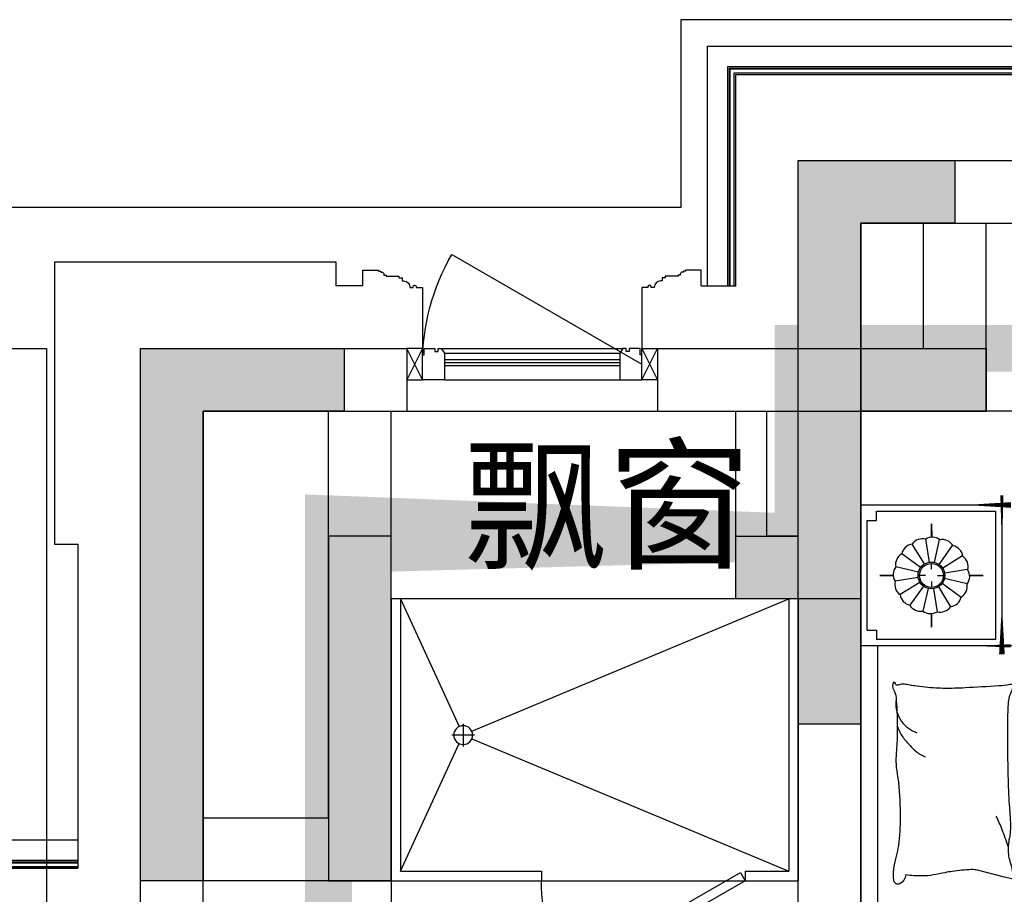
# Model space of a CAD drawing. Header units: millimetres. Extents: x 296296 to 297283, y 219875 to 220035.
# Tile 45 of 256: x 296655.19 to 296658.34, y 220020.97 to 220023.77. Entities that reach past the tile are written whole.
import ezdxf

# ---------------------------------------------------------------- set-up
doc = ezdxf.new("R2010")
doc.units = ezdxf.units.MM
doc.linetypes.add('185洋房-边套（报建版）-旧规$0$洋房户型$0$CONTINOUS', pattern=[0])
doc.linetypes.add('185洋房-边套（报建版）-旧规$0$洋房户型$0$XU-140-SF-N1$0$DASH', pattern=[0.35, 0.25, -0.1])
doc.layers.add('面积-计容-住宅-1', color=1, linetype='Continuous', lineweight=0)
doc.styles.get("Standard").update_dxf_attribs({"font": 'arial.ttf'})

# ---------------------------------------------------------------- blocks, each defined once
blk = doc.blocks.new('wy53eu64i765i57i78i')
for points in [[(952174.854933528, 192158.4376811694), (952174.854933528, 191558.4369128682), (951774.8551960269, 191558.4369128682), (951774.8551350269, 191758.4376811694), (951974.8548928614, 191758.4376811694), (951974.854811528, 192358.4376811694), (952574.855165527, 192358.4376835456), (952574.855165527, 192158.4376835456)], [(950474.8552037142, 190658.4377331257), (950674.8552037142, 190658.4377331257), (950674.8552037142, 191758.4377331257), (950474.8552037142, 191758.4377331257)]]:
    blk.add_hatch(color=253).paths.add_polyline_path(points)
at = {"color": 253}
for points in [[(952174.854933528, 192158.4376811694), (952174.854933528, 191558.4369128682), (951774.8551960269, 191558.4369128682), (951774.8551350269, 191758.4376811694), (951974.8548928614, 191758.4376811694), (951974.854811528, 192358.4376811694), (952574.855165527, 192358.4376835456), (952574.855165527, 192158.4376835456), (952174.854933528, 192158.4376811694)], [(950474.8552037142, 190658.4377331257), (950674.8552037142, 190658.4377331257), (950674.8552037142, 191758.4377331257), (950474.8552037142, 191758.4377331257)]]:
    blk.add_lwpolyline(points, close=True, dxfattribs=at)
blk = doc.blocks.new('sayea5yuteaytuytrauyt')
h = blk.add_hatch()
h.set_pattern_fill('钢筋混凝土', color=253, scale=100)
h.set_pattern_definition([(45, (0, 0), (-176.7766952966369, 176.7766952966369), []), (49.99999999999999, (0, 0), (717.2601826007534, -62.75213498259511), [75, -825]), (355, (0, 0), (-138.751333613, 752.1921337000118), [60, -660]), (100.4514, (59.77168, -5.22934), (578.5093817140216, 689.4395420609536), [63.74019000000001, -701.142112]), (46.1842, (0, 200), (1067.241048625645, -165.5190143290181), [112.5, -1237.5]), (96.63560000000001, (88.936745, 186.206693), (934.6627055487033, 974.1178709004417), [95.610288, -1051.713]), (351.1842, (0, 200), (934.6619451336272, 974.1186009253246), [90, -990]), (21, (100, 150), (596.9070521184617, -402.6188906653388), [75, -825]), (326.0000000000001, (100, 150), (243.3153319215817, 725.150045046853), [60, -660]), (71.4514, (149.742233, 116.448394), (840.22262858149, 322.5304967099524), [63.74019000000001, -701.142112]), (37.5, (0, 0), (12.15985531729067, 332.8938538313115), [0, -652, 0, -670, 0, -662.5]), (7.5, (0, 0), (263.0695374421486, 394.4117118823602), [0, -382, 0, -637, 0, -252.5]), (327.5, (-223, 0), (533.822436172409, -22.55487173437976), [0, -250, 0, -780, 0, -1035]), (317.5, (-323, 0), (583.1861693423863, 100.1049823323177), [0, -325, 0, -518, 0, -735])])
h.paths.add_polyline_path([(1007424.854593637, 89058.43775986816), (1007424.854593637, 87258.43856486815), (1007174.854593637, 87258.43856486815), (1007174.854593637, 89058.43775986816)])
h.paths.add_polyline_path([(1021574.855280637, 89058.43775986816), (1021574.855280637, 87258.43856486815), (1021324.855280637, 87258.43856486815), (1021324.855280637, 89058.43775986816)])
h.paths.add_polyline_path([(989374.8548266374, 89058.43775186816), (989374.8548266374, 87258.43815686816), (989124.8548266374, 87258.43815686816), (989124.8548266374, 89058.43775186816)])
h.paths.add_polyline_path([(1039624.855051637, 89058.43775186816), (1039624.855051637, 87258.43815686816), (1039374.855051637, 87258.43815686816), (1039374.855051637, 89058.43775186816)])
h.paths.add_polyline_path([(1014474.854936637, 87858.43815686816), (1014474.854936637, 84858.43816086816), (1014274.854936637, 84858.43816086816), (1014274.854936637, 87858.43815686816)])
h.paths.add_polyline_path([(1044574.854944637, 92958.43692786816), (1044574.854944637, 91158.43691286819), (1044374.854944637, 91158.43691286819), (1044374.854944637, 92758.43691286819), (1044074.854822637, 92758.43691286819), (1044074.854822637, 92958.43691286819)])
h.paths.add_polyline_path([(984374.8549336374, 92758.43691286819), (984374.8549336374, 91158.43691286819), (984174.8549336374, 91158.43691286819), (984174.8548116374, 92958.43691286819), (984674.8550556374, 92958.43691286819), (984674.8550556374, 92758.43691286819)])
h.paths.add_polyline_path([(1027974.850721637, 92758.43691286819), (1027974.850721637, 91258.40206186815), (1027774.850721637, 91258.40206186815), (1027774.850721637, 92958.43691286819), (1028324.850721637, 92958.43691286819), (1028324.850721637, 92758.43691286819)])
h.paths.add_polyline_path([(1000974.859155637, 92958.43691286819), (1000974.859155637, 91258.40206186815), (1000774.859155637, 91258.40206186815), (1000774.859155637, 92758.43691286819), (1000424.859155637, 92758.43691286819), (1000424.859155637, 92958.43691286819)])
h.paths.add_polyline_path([(1033174.859613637, 92958.43691286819), (1033174.859613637, 91258.40205786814), (1032974.859613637, 91258.40205786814), (1032974.859613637, 92758.43691286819), (1032624.859613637, 92758.43691286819), (1032624.859613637, 92958.43691286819)])
h.paths.add_polyline_path([(995774.8502636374, 92758.43691286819), (995774.8502636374, 91258.40205786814), (995574.8502636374, 91258.40205786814), (995574.8502636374, 92958.43691286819), (996124.8502636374, 92958.43691286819), (996124.8502636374, 92758.43691286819)])
h.paths.add_polyline_path([(1014874.854936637, 80258.43772586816), (1014874.854936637, 80058.43772586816), (1014274.854936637, 80058.43772586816), (1014274.854936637, 81858.43772586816), (1014474.854936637, 81858.43772586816), (1014474.854936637, 80258.43772586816)])
h.paths.add_polyline_path([(1046674.855165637, 92358.43775186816), (1046674.855165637, 90658.43777086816), (1046474.855165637, 90658.43777086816), (1046474.855165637, 92158.43775186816), (1046024.855051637, 92158.43775186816), (1046024.855051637, 92358.43775186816)])
h.paths.add_polyline_path([(982274.8547116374, 92158.43775186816), (982274.8547116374, 90658.43777086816), (982074.8547116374, 90658.43777086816), (982074.8547116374, 92358.43775186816), (982724.8548266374, 92358.43775186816), (982724.8548266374, 92158.43775186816)])
h.paths.add_polyline_path([(1042874.855566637, 80058.43772586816), (1042874.855604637, 79458.43791586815), (1042074.855596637, 79458.43791586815), (1042074.855596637, 79658.43791586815), (1042674.855566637, 79658.43791586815), (1042674.855528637, 80258.43772586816), (1043624.855539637, 80258.43772586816), (1043624.855539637, 80058.43772586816)])
h.paths.add_polyline_path([(1010674.855341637, 80058.43772586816), (1010674.855379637, 79458.43791586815), (1009874.855367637, 79458.43791586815), (1009874.855367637, 79658.43791586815), (1010474.855341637, 79658.43791586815), (1010474.855303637, 80258.43772586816), (1011424.855310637, 80258.43772586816), (1011424.855310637, 80058.43772586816)])
h.paths.add_polyline_path([(1018874.854505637, 79658.43791586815), (1018874.854505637, 79458.43791586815), (1018074.854498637, 79458.43791586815), (1018074.854536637, 80058.43772586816), (1017324.854563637, 80058.43772586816), (1017324.854563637, 80258.43772586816), (1018274.854536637, 80258.43773286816), (1018274.854536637, 79658.43791586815)])
h.paths.add_polyline_path([(986674.8542806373, 79658.43791586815), (986674.8542806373, 79458.43791586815), (985874.8542736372, 79458.43791586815), (985874.8543116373, 80058.43772586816), (985124.8543376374, 80058.43772586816), (985124.8543376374, 80258.43772586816), (986074.8543116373, 80258.43773286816), (986074.8543116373, 79658.43791586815)])
h.paths.add_polyline_path([(1016574.855280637, 92758.43691286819), (1016574.855280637, 91158.43691286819), (1016374.855280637, 91158.43691286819), (1016374.855280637, 92158.43775186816), (1016074.855051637, 92158.43775186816), (1016074.855051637, 92358.43775186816), (1016374.855280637, 92358.43775186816), (1016374.855280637, 92958.43691286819), (1016874.855280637, 92958.43691286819), (1016874.855280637, 92758.43691286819)])
h.paths.add_polyline_path([(1012374.854593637, 92158.43775186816), (1012374.854593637, 91158.43691286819), (1012174.854593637, 91158.43691286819), (1012174.854593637, 92758.43691286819), (1011874.854593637, 92758.43691286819), (1011874.854593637, 92958.43691286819), (1012374.854593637, 92958.43691286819), (1012374.854593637, 92358.43775186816), (1012674.854826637, 92358.43775186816), (1012674.854826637, 92158.43775186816)])
h.paths.add_polyline_path([(1031699.854631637, 87258.43614286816), (1031699.854631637, 86658.43778686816), (1029249.854215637, 86658.43778686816), (1029249.854215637, 87258.43614286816), (1029449.854215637, 87258.43614286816), (1029449.854215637, 86858.43778286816), (1031499.854631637, 86858.43778286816), (1031499.854631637, 87258.43614286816)])
h.paths.add_polyline_path([(999499.8556616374, 87258.43614286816), (999499.8556616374, 86658.43778686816), (997049.8552426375, 86658.43778686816), (997049.8552426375, 87258.43614286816), (997249.8552426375, 87258.43614286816), (997249.8552426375, 86858.43778286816), (999299.8556616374, 86858.43778286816), (999299.8556616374, 87258.43614286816)])
h.paths.add_polyline_path([(1029449.854215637, 89158.43772886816), (1029449.854215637, 88743.43829786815), (1029249.854215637, 88743.43829786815), (1029249.854215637, 89358.43772886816), (1031699.854631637, 89358.43772886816), (1031699.854631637, 88743.43913286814), (1031499.854631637, 88743.43913286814), (1031499.854631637, 89158.43772886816)])
h.paths.add_polyline_path([(999499.8556616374, 89358.43772886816), (999499.8556616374, 88743.43829786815), (999299.8556616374, 88743.43829786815), (999299.8556616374, 89158.43772886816), (997249.8552426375, 89158.43772886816), (997249.8552426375, 88743.43913286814), (997049.8552426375, 88743.43913286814), (997049.8552426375, 89358.43772886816)])
h.paths.add_polyline_path([(1026174.845110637, 92958.43691286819), (1026174.845110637, 90058.43717586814), (1025974.845110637, 90058.43717586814), (1025974.845110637, 92758.43691286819), (1025574.850809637, 92758.43691286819), (1025574.850809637, 92958.43691286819)])
h.paths.add_polyline_path([(1002774.864763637, 92758.43691286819), (1002774.864763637, 90058.43717586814), (1002574.864763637, 90058.43717586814), (1002574.864763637, 92958.43691286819), (1003174.859068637, 92958.43691286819), (1003174.859068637, 92758.43691286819)])
h.paths.add_polyline_path([(993974.8547306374, 92958.43691686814), (993974.8547306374, 90058.44779286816), (993774.8547306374, 90058.44779286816), (993774.8547306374, 92758.43691286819), (993374.8515306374, 92758.43691286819), (993374.8515306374, 92958.43691286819)])
h.paths.add_polyline_path([(1034974.855142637, 92758.43691286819), (1034974.855142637, 90058.44779286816), (1034774.855142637, 90058.44779286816), (1034774.855142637, 92958.43691686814), (1035374.858343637, 92958.43691286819), (1035374.858343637, 92758.43691286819)])
h.paths.add_polyline_path([(1046674.855165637, 83408.43776386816), (1046674.855165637, 80058.43772586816), (1046074.855165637, 80058.43772586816), (1046074.855165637, 80258.43772586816), (1046474.855165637, 80258.43772586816), (1046474.855165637, 83408.43776386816)])
h.paths.add_polyline_path([(982674.8547116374, 80258.43772586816), (982674.8547116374, 80058.43772586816), (982074.8547116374, 80058.43772586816), (982074.8547116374, 83408.43776386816), (982274.8547116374, 83408.43776386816), (982274.8547116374, 80258.43772586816)])
h.paths.add_polyline_path([(1001674.854280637, 89358.43772886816), (1001674.854280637, 86658.43778686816), (1001474.854280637, 86658.43778686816), (1001474.854280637, 89158.43772886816), (1000774.859155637, 89158.43772886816), (1000774.859155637, 89358.43772886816)])
h.paths.add_polyline_path([(1027274.855596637, 89158.43772886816), (1027274.855596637, 86658.43778686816), (1027074.855596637, 86658.43778686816), (1027074.855596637, 89358.43772886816), (1027974.850721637, 89358.43772886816), (1027974.850721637, 89158.43772886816)])
h.paths.add_polyline_path([(995074.8548266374, 89158.43772886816), (995074.8548266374, 86658.43778686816), (994874.8548266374, 86658.43778686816), (994874.8548266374, 89358.43772886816), (995774.8502636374, 89358.43772886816), (995774.8502636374, 89158.43772886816)])
h.paths.add_polyline_path([(1033874.855051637, 89358.43772886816), (1033874.855051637, 86658.43778686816), (1033674.855051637, 86658.43778686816), (1033674.855051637, 89158.43772886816), (1032974.859613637, 89158.43772886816), (1032974.859613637, 89358.43772886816)])
h.paths.add_polyline_path([(989374.8548266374, 92958.43691286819), (989374.8548266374, 92158.43691286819), (988974.8548266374, 92158.43691286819), (988974.8548266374, 92958.43691286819)])
h.paths.add_polyline_path([(1007574.854593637, 92958.43691286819), (1007574.854593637, 92158.43691286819), (1007174.854593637, 92158.43691286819), (1007174.854593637, 92958.43691286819)])
h.paths.add_polyline_path([(995074.8548266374, 79658.43738986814), (995074.8548266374, 79258.43738986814), (994374.8548266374, 79258.43738986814), (994374.8548266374, 79658.43738986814)])
h.paths.add_polyline_path([(1002174.854280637, 79658.43738986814), (1002174.854280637, 79258.43738986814), (1001474.854280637, 79258.43738986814), (1001474.854280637, 79658.43738986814)])
h.paths.add_polyline_path([(1027274.855596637, 79658.43738986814), (1027274.855596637, 79258.43738986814), (1026574.855596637, 79258.43738986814), (1026574.855596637, 79658.43738986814)])
h.paths.add_polyline_path([(1034374.855051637, 79658.43738986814), (1034374.855051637, 79258.43738986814), (1033674.855051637, 79258.43738986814), (1033674.855051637, 79658.43738986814)])
h.paths.add_polyline_path([(1039774.855051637, 92958.43691286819), (1039774.855051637, 92158.43691286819), (1039374.855051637, 92158.43691286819), (1039374.855051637, 92958.43691286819)])
h.paths.add_polyline_path([(1021574.855280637, 92958.43691286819), (1021574.855280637, 92158.43691286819), (1021174.855280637, 92158.43691286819), (1021174.855280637, 92958.43691286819)])
at = {"color": 253}
for points in [[(984374.8549336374, 92758.43691286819), (984374.8549336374, 91158.43691286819), (984174.8549336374, 91158.43691286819), (984174.8548116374, 92958.43691286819), (984674.8550556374, 92958.43691286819), (984674.8550556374, 92758.43691286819), (984374.8549336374, 92758.43691286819)], [(982274.8547116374, 92158.43775186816), (982274.8547116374, 90658.43777086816), (982074.8547116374, 90658.43777086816), (982074.8547116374, 92358.43775186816), (982724.8548266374, 92358.43775186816), (982724.8548266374, 92158.43775186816), (982274.8547116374, 92158.43775186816)]]:
    blk.add_lwpolyline(points, close=True, dxfattribs=at)
blk = doc.blocks.new('4uyh5uj6kj67j75rykjtuk7tsik76ykj')
at = {"color": 253}
blk.add_text('飘窗', height=337.5886524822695, dxfattribs=at).set_placement((808105.0000000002, 433690))
blk = doc.blocks.new('185洋房-边套（报建版）-旧规$0$洋房户型$0$11A$C643C1FD2')
at = {"color": 253}
for points in [[(28.00162752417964, 342.6770962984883, -0.2633679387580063), (0.0515171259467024, 361.4657623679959, -0.494818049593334), (9.22300753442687, 380.2089987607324, -0.049224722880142), (26.89366485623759, 381.9528907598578, -0.0368308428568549), (50.53589313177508, 380.2089987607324, -0.0318926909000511), (88.513958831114, 372.0737317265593, 0.0357819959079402), (122.4282498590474, 365.0841070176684, 0.0329412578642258), (212.0899194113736, 359.1705537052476, 0.0265644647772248), (323.3170857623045, 365.0841070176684, 0.0179054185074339), (360.8313586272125, 370.4487565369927, -0.0333974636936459), (381.0393698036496, 372.7026747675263, -0.0320396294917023), (418.1219118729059, 371.9701745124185, 0.018441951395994), (482.4437609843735, 368.9494421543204, 0.0108372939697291), (547.20722402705, 369.7023622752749, 0.0146238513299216), (595.1154809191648, 372.7026747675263, 0.1112493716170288), (617.6622878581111, 380.009099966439, -0.1537083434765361), (634.5505437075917, 383.9622313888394, -0.0764444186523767), (641.9869964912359, 382.2391803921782, -0.215512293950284), (643.9398537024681, 380.2089987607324, -0.5858582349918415), (641.2773915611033, 377.1638927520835, 0.3634893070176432), (636.428366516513, 374.5792910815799, 0.1917162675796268), (636.3710470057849, 363.0441536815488, -0.1296753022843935), (638.3061893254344, 346.4303289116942, -0.0173502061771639), (635.3064320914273, 329.6262630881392, 0.0193256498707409), (632.6727208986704, 314.5282753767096, 0.0188175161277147), (626.0583722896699, 246.1461785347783, 0.0218280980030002), (625.1612337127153, 186.9199199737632, 0.0062041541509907), (626.5468691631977, 153.0692459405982, 0.0019630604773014), (632.6727208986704, 46.17539165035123, 0.0283408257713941), (636.9498540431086, 10.04676229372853, -0.1170135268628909), (636.428366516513, 1.137023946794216, -0.3660599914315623), (634.9992988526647, 0.2057491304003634, -0.0397304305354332), (621.4055880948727, 3.013640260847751, -0.0483088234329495), (607.6671159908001, 8.49546699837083, 0.0629807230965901), (596.9933037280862, 12.39658056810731, 0.0405796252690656), (573.5959727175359, 15.7771522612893, 0.0143450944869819), (506.85604535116, 18.02642949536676, 0.0054844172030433), (381.4113608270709, 17.27782013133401, 0.0071527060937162), (285.2684470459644, 14.27319686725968, 0.0087615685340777), (242.7241944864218, 11.586396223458, -0.0081531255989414), (197.0090114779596, 8.643489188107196, -0.062510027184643), (139.879690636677, 13.04411358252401, 0.078669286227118), (94.29284231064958, 15.08410701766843, 0.0478250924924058), (71.93141105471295, 10.36764307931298, -0.0344939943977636), (41.1465831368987, 3.013640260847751, -0.0235713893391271), (15.81139786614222, -8.1299222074e-06, -0.5102284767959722), (14.85667191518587, 1.137023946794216), (22.36815910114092, 31.16260241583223), (43.02460189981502, 113.7327313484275, 0.0730409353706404), (44.97563112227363, 133.3135636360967, 0.0233051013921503), (39.26876032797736, 194.4262439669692, 0.0182988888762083), (35.19884174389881, 217.2706755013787, -0.0109698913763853), (27.85368260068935, 255.2657693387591, -0.0422811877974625), (24.94686314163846, 289.579173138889, -0.0272005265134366), (27.85368260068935, 342.9727865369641)], [(501.8616993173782, 368.8804882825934, 0.0278421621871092), (478.0799251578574, 358.2673156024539, 0.0486850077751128), (465.5431597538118, 350.1835615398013, 0.0236664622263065), (437.6198862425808, 325.8245057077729, 0.0312234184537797), (418.5966097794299, 305.1453350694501, 0.0468009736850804), (413.4886008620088, 297.4792006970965, 0.023190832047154), (405.4516541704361, 280.7496055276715)], [(583.8483481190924, 374.5792910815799, 0.0881531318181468), (549.3185234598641, 371.0355364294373, 0.0881531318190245), (518.1231781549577, 355.8132692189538, 0.0775471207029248), (496.4769416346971, 334.2011149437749, 0.077547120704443), (482.4437609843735, 307.0218101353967)], [(118.3913605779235, 15.79728258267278, 0.0097294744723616), (145.6801728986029, 24.82911724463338, 0.009729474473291), (172.5969230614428, 34.91583502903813, 0.0079705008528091), (194.3418602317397, 43.95450188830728, 0.0079705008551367), (215.7876314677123, 53.68171564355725)]]:
    blk.add_lwpolyline(points, format="xyb", dxfattribs=at)
blk = doc.blocks.new('185洋房-边套（报建版）-旧规$0$洋房户型$0$11A$C5A527934')
at = {"color": 253}
for p, q in [((122.7863028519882, 492.3297854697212), (194.0422210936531, 398.7701386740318)), ((469.082148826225, 493.1734273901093), (467.2889541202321, 399.6312042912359)), ((194.0422210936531, 398.7701386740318), (261.6452530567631, 281.4336128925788)), ((347.0384173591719, 320.5457457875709), (364.8287260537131, 400.5479455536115)), ((467.2889541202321, 399.6312042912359), (490.5114477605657, 289.7861020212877)), ((592.6898554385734, 326.9167924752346), (677.8384109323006, 360.9532905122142)), ((677.8384109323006, 360.9532905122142), (699.5126560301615, 357.8590980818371)), ((329.248285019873, 268.9888375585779), (347.0384173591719, 320.5457457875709)), ((530.7634408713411, 243.3727071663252), (592.6898554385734, 326.9167924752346)), ((490.5114477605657, 289.7861020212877), (530.7634408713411, 243.3727071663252)), ((162.0198065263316, 260.0996760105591), (69.51041293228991, 247.6549006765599)), ((277.656460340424, 231.6545115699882), (162.0198065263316, 260.0996760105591)), ((261.6452530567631, 281.4336128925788), (277.656460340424, 231.6545115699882)), ((277.656460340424, 231.6545115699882), (329.248285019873, 268.9888375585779)), ((530.7634408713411, 243.3727071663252), (591.1416068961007, 268.1265008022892)), ((591.1416068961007, 268.1265008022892), (653.0678451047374, 265.0323083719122)), ((653.0678451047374, 265.0323083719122), (741.3128976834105, 249.5610920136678)), ((69.51041293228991, 247.6549006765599), (37.09750266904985, 229.6184736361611)), ((277.656460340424, 231.6545115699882), (233.1808649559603, 174.7640555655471)), ((277.656460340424, 231.6545115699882), (288.2512753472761, 146.9533973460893)), ((363.562474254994, 226.3543945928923), (318.6659118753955, 193.8651198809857)), ((530.7634408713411, 243.3727071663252), (363.562474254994, 226.3543945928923)), ((530.7634408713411, 243.3727071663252), (502.8965543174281, 169.1111991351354)), ((741.3128976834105, 249.5610920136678), (744.2826452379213, 243.7632998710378)), ((318.6659118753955, 193.8651198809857), (307.8287011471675, 186.1295117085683)), ((233.1808649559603, 174.7640555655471), (174.4729873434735, 132.0963089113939)), ((502.8965543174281, 169.1111991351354), (521.4744786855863, 94.8498182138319)), ((174.4729873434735, 132.0963089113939), (90.85874809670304, 132.0963089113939)), ((289.9070901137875, 133.7158508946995), (300.5571840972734, 48.57280439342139)), ((521.4744786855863, 94.8498182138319), (569.7114051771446, 38.53747242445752))]:
    blk.add_line(p, q, dxfattribs=at)
blk.add_lwpolyline([(405.0356356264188, 391.5003112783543, -0.0256263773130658), (394.5934741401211, 394.0405346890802, -0.0108003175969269), (278.209239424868, 431.5106167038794, -0.0045599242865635), (199.4338971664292, 459.5707737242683, -0.0112502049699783), (167.8769151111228, 471.9491266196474, -0.0693939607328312), (150.9364112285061, 481.9861399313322, 0.0797562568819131), (135.9971100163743, 490.4264496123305, 0.1063994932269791), (122.7863028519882, 492.3297854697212, 0.3286420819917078), (119.1773717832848, 489.2655320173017, 0.2995467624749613), (121.3153486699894, 483.4137400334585, -0.1899166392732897), (126.2542959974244, 475.4833428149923, -0.0335175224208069), (127.3176843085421, 466.2475801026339, -0.0756271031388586), (126.8906863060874, 462.1304654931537, -0.0534886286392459), (124.2209201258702, 455.063051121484, -0.0178378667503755), (113.3135905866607, 435.2732662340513, -0.0383935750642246), (97.84424402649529, 413.4275901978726, 0.0595290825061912), (88.45066338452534, 398.9000875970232, 0.0359425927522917), (78.95537845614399, 375.3470172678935, 0.011245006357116), (55.85925023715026, 297.6302435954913, 0.0062027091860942), (46.61283075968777, 262.009805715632, -0.010783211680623), (41.10622010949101, 241.5682398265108, -0.0194848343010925), (37.09750266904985, 229.6184736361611, -0.0050616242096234), (19.43351800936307, 184.4461909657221, -0.1013919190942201), (4.367418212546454, 161.6979340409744, 0.2237680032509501), (2.24386440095e-05, 149.6127858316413, 0.2555795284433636), (2.805489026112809, 145.4583129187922, 0.0815627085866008), (16.92475666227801, 140.8788286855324, 0.0718052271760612), (32.32184490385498, 140.7632261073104, -0.0699853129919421), (48.11559286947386, 140.7018463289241, -0.0354599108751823), (101.6783004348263, 129.0320565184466, -0.0294323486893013), (163.8247328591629, 106.7504570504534, -0.0015539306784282), (193.8273851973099, 93.84524431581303, 0.0015200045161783), (224.4987916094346, 80.64991030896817, 0.004735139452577), (256.237719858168, 67.46336765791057, -0.0038204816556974), (295.604757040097, 51.19196171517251, -0.2960011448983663), (315.3198151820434, 22.10359100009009, 0.6497743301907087), (334.6137799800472, 13.98520612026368, 0.0231899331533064), (338.6621444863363, 18.15789371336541, -0.0288000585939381), (341.960333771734, 21.48196777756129, -0.0057266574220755), (347.8876233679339, 26.68343014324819, 0.0043580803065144), (355.6948428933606, 33.49688085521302, 0.0275279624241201), (370.9950301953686, 48.67188713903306, 0.0462141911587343), (378.6929041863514, 58.96571177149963, 0.194121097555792), (381.2113511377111, 73.97301234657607, -0.1337189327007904), (382.2652226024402, 95.61669339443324, -0.0057790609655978), (388.9653815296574, 115.431317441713, -0.0088817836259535)], format="xyb", dxfattribs=at)
blk.add_lwpolyline([(770.2698468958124, 299.0561550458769, 0.1013919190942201), (787.0352203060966, 320.5827156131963, -0.2237680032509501), (792.3160632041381, 332.2975630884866, -0.2555795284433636), (789.8372789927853, 336.6548462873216, -0.0815627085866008), (776.1105519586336, 342.3030636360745, -0.0718052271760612), (760.7676185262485, 343.5984725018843, 0.0699853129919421), (745.0250362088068, 344.8702209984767, 0.0354599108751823), (692.5143547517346, 360.6111221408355, 0.0294323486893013), (632.2585668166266, 387.5905357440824, 0.0015539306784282), (603.3333250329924, 402.757409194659, -0.0015200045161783), (573.7635334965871, 418.2648087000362, -0.004735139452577), (543.1286866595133, 433.8452654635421, 0.0038204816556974), (505.1246174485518, 453.0861851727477, 0.2960011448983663), (487.6971029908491, 483.6000929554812, 0.265444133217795), (469.082148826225, 493.1734273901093, -0.0231899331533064), (464.7258680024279, 489.3233112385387, 0.0288000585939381), (461.1825995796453, 486.2618132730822, 0.0057266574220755), (454.8740680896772, 481.5299634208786, -0.0043580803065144), (446.5675822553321, 475.3349589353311, -0.0275279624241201), (430.149279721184, 461.3773126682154, -0.0462141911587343), (421.6850562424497, 451.7037915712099, -0.194121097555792), (418.0237477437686, 436.9336708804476, 0.1337189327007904), (415.3140452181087, 415.4344363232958, 0.0115049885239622), (398.5551213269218, 377.3189803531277, 0.0088817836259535), (374.8533441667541, 328.8747350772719, 0.0124257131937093), (341.4359616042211, 267.358714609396, -0.0336123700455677), (330.0450882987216, 244.0923795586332), (309.3242681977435, 193.4073047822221), (293.3396342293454, 154.3073867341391, 0.2243410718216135), (280.2644931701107, 142.336453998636, -0.7227715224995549), (280.1118582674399, 134.362428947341, -0.1035130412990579), (283.475598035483, 133.9159818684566, 0.0534647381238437), (289.9907356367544, 133.7042395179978, 0.0301092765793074), (310.7412826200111, 129.5083340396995, -0.0314364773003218), (330.6279829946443, 125.5419687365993, -0.0532399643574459), (344.2355694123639, 125.1658530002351, 0.0551795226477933), (357.3661006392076, 124.7520930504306, 0.0562710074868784), (380.1486569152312, 118.8334074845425, 0.0108003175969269), (493.3185365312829, 72.55300682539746, 0.0045599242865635), (569.7114051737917, 38.53747242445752, 0.0112502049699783), (600.2267866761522, 23.7767736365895, 0.0693939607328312), (616.3481453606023, 12.47084147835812, -0.0797562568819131), (630.5965715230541, 2.91030277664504, -0.1063994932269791), (643.622630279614, -7.6228861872e-06, -0.3286420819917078), (647.45581179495, 2.778616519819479, -0.2995467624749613), (645.7726487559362, 8.777064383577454, 0.1899166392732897), (641.4560746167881, 17.06268979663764, 0.0335175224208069), (641.103711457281, 26.35278924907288, 0.0756271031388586), (641.8450193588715, 30.42506412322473, 0.0534886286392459), (645.0486305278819, 37.26705745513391, 0.0178378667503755), (657.4407085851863, 56.16260785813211, 0.0383935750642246), (674.5389620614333, 76.75833489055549, -0.0595290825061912), (685.0184041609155, 90.52310813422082, -0.0359425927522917), (696.2910374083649, 113.2791029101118, -0.011245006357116), (725.2760093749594, 188.9969967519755, -0.0062027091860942), (737.2254412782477, 223.8039349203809, 0.010783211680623), (744.2826452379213, 243.7632998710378, 0.0194848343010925), (749.1954882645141, 255.370655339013, 0.0050616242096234)], format="xyb", close=True, dxfattribs=at)
blk = doc.blocks.new('185洋房-边套（报建版）-旧规$0$洋房户型$0$11cdx床头灯2.0')
at = {"color": 253}
for p, q in [((0, 121.9930754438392), (0, 164.8358911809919)), ((-22.36753262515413, 36.55522483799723), (-61.20316116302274, 100.0242339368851)), ((-6.675826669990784, 42.33230819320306), (-18.26673075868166, 115.8317782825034)), ((10.03221337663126, 41.66468136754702), (27.45064381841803, 114.0049844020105)), ((25.21293987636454, 34.65398449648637), (68.98890671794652, 94.82196510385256)), ((-34.65398450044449, 25.21293987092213), (-94.82196508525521, 68.98890669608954)), ((0, 19.46074865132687), (0, 38.24746614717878)), ((36.55522483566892, 22.36753262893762), (100.0242339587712, 61.20316118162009)), ((-121.9930754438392, 0), (-164.8358911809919, 0)), ((-41.66468137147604, 10.0322133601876), (-114.0049843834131, 27.45064379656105)), ((-19.46074865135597, 0), (-38.24746614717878, 0)), ((19.46074865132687, 0), (38.24746614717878, 0)), ((42.33230819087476, 6.675826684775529), (115.8317783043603, 18.26673077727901)), ((121.9930754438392, 0), (164.8358911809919, 0)), ((-42.33230818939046, -6.675826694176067), (-115.831778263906, -18.26673078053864)), ((-36.55522482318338, -22.36753264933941), (-100.0242339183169, -61.20316118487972)), ((0, -19.46074865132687), (0, -38.24746614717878)), ((34.65398451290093, -25.21293985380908), (96.00410843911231, -67.33413310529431)), ((41.66468137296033, -10.03221335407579), (114.3802456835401, -25.8424789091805)), ((-25.21293984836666, -34.65398451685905), (-68.9889066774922, -94.82196510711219)), ((-27.26200928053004, -114.0502396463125), (-9.963274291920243, -41.68122052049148)), ((18.72336690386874, -113.8760766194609), (6.952890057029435, -42.28768495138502)), ((62.58618011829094, -99.16473352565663), (22.87297582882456, -36.24110863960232)), ((0, -121.9930754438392), (0, -164.8358911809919))]:
    blk.add_line(p, q, dxfattribs=at)
for points in [[(0, 164.8358911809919), (0, 121.9930754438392)], [(-164.8358911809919, 0), (-121.9930754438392, 0)], [(164.8358911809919, 0), (122.0982539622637, -1.711093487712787)], [(0, -164.8358911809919), (0, -121.9930754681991)]]:
    blk.add_lwpolyline(points, dxfattribs=at)
for radius in [42.85546614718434, 38.24746614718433]:
    blk.add_circle((0, 0), radius, dxfattribs=at)
for centre, start, end in [((-55.65763585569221, 60.34635381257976), 97.98094052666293, 167.5444984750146), ((-28.32740078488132, 77.05201628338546), 75.48094052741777, 145.0444984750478), ((3.315424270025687, 82.02720775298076), 52.98094052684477, 122.5444984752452), ((34.45350603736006, 74.51450042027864), 30.48094052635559, 100.0444984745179), ((60.34635383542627, 55.6576358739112), 7.980940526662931, 77.54449847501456), ((-74.51450040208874, 34.45350601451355), 120.4809405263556, 190.0444984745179), ((77.05201630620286, 28.32740080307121), 345.4809405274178, 55.04449847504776), ((-82.02720773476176, 3.315424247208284), 142.9809405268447, 212.5444984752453), ((82.02720777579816, -3.315424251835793), 322.9809405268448, 32.54449847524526), ((-77.05201626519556, -28.32740080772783), 165.4809405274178, 235.0444984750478), ((74.51450044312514, -34.45350601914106), 300.4809405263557, 10.04449847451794), ((-60.34635379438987, -55.65763587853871), 187.9809405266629, 257.5444984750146), ((55.65763589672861, -60.34635381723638), 277.9809405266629, 347.5444984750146), ((-34.45350599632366, -74.51450042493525), 210.4809405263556, 280.044498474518), ((-3.31542422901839, -82.02720775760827), 232.9809405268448, 302.5444984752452), ((28.32740082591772, -77.05201628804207), 255.4809405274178, 325.0444984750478)]:
    blk.add_arc(centre, 40.1031497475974, start, end, dxfattribs=at)
blk = doc.blocks.new('*U1093')
at = {"color": 253}
for p, q in [((-900, 0), (-1350, 0)), ((-1350, 0), (-1350, -450)), ((-1350, 0), (1350, 0)), ((900, 0), (-900, 0)), ((-900, 0), (-900, -2100)), ((-900, -450), (-900, 0)), ((900, -2100), (900, 0)), ((900, -450), (900, 0)), ((900, 0), (1350, 0)), ((1350, 0), (1350, -450)), ((-1330, -50), (-1330, -430)), ((-920, -430), (-920, -50)), ((900, -52.37141133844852), (-900, -52.37141133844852)), ((920, -430), (920, -50)), ((1330, -50), (1330, -430)), ((-1330, -430), (-920, -430)), ((1330, -430), (920, -430)), ((-1350, -450), (-900, -450)), ((1350, -450), (900, -450)), ((-900, -2100), (900, -2100))]:
    blk.add_line(p, q, dxfattribs=at)
at = {"color": 253, "linetype": '185洋房-边套（报建版）-旧规$0$洋房户型$0$CONTINOUS', "ltscale": 2.5}
blk.add_line((900, -494.0539780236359), (-129.6384496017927, -493.6936342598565), dxfattribs=at)
at = {"color": 253}
for points in [[(-1300, -20), (-1300, -50), (-1330, -50)], [(-950, -20), (-1300, -20)], [(-950, -20), (-950, -50), (-920, -50)], [(950, -20), (950, -50), (920, -50)], [(950, -20), (1300, -20)], [(1300, -20), (1300, -50), (1330, -50)]]:
    blk.add_lwpolyline(points, dxfattribs=at)
for points in [[(-1350, -332.5829230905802, 0, 18, 0), (-1350, -478.5486145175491, 10, 10, 0)], [(-900, -349.7433749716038, 0, 10, 0), (-900, -477.732901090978, 10, 10, 0)], [(900, -349.7433749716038, 0, 10, 0), (900, -477.732901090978, 10, 10, 0)], [(1350, -332.5829230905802, 0, 18, 0), (1350, -478.5486145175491, 10, 10, 0)], [(-1380.642982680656, -450, 10, 0, 0), (-1202.928873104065, -450, 10, 10, 0)], [(-873.3039343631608, -450, 18, 0, 0), (-1032.485541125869, -450, 10, 10, 0)], [(873.3039343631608, -450, 18, 0, 0), (1032.485541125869, -450, 10, 10, 0)], [(1380.642982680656, -450, 10, 0, 0), (1202.928873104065, -450, 10, 10, 0)], [(668.4798599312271, -1858.974266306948, 10, 0, 0.3742418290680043), (834.35406832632, -1895.367973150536, 10, 10, -2.215859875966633)], [(686.134763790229, -1863.698682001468, 10, 0, -0.1770186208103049), (693.2691898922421, -1995.667389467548, 10, 10, 2.215859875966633)], [(900, -1958.516598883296, 0, 10, 0), (900, -2130, 10, 10, 0)], [(-900, -2005.373558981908, 0, 10, 0), (-900, -2130, 10, 10, 0)], [(-658.2516379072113, -2100, 0, 10, 0), (-930, -2100, 10, 10, 0)], [(775.3735589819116, -2100, 0, 10, 0), (930, -2100, 10, 10, 0)]]:
    blk.add_lwpolyline(points, format="xyseb", dxfattribs=at)
at = {"color": 253, "linetype": '185洋房-边套（报建版）-旧规$0$洋房户型$0$CONTINOUS', "ltscale": 2.5}
for centre, radius, start, end in [((-128.8583196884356, -1775.735626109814), 1282.042229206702, 90.03486480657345, 126.977026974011), ((-10.6178487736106, -1124.520932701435), 641.9571511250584, 100.6846126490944, 154.0789214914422), ((515.9483600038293, -1720.672995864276), 391.6461517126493, 284.3565564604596, 348.6982700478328), ((773.9434106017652, -1781.829325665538), 129.6719098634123, 228.5450077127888, 346.4386693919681), ((519.1637179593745, -1944.946974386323), 181.3429785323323, 301.1833281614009, 22.206194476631)]:
    blk.add_arc(centre, radius, start, end, dxfattribs=at)
at = {"color": 253, "linetype": '185洋房-边套（报建版）-旧规$0$洋房户型$0$XU-140-SF-N1$0$DASH', "ltscale": 2.5}
blk.add_arc((-757.918790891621, -855.2302890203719), 175.8930122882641, 5.188406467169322, 143.8786841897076, dxfattribs=at)
at = {"color": 253, "xscale": -1}
for name, p in [('185洋房-边套（报建版）-旧规$0$洋房户型$0$11cdx床头灯2.0', (-1125, -225)), ('185洋房-边套（报建版）-旧规$0$洋房户型$0$11A$C643C1FD2', (-140.3062636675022, -485.6770544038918))]:
    blk.add_blockref(name, p, dxfattribs=at)
at = {"color": 253}
for name, p in [('185洋房-边套（报建版）-旧规$0$洋房户型$0$11cdx床头灯2.0', (1125, -225)), ('185洋房-边套（报建版）-旧规$0$洋房户型$0$11A$C643C1FD2', (140.3062636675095, -485.6770544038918)), ('185洋房-边套（报建版）-旧规$0$洋房户型$0$11A$C5A527934', (-835.6395401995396, -1956.163217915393))]:
    blk.add_blockref(name, p, dxfattribs=at)
blk = doc.blocks.new('*U1128')
at = {"color": 253}
for p, q in [((899.9999999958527, 0), (899.9999999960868, -1300.000000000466)), ((-4.1472958e-09, -30), (407.7429079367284, -217.4680036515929)), ((-4.1472958e-09, -30), (869.9999999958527, -30)), ((869.9999999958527, -30), (462.2570920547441, -217.4680036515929)), ((869.9999999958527, -30), (869.999999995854, -480)), ((434.9999999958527, -266.466442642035), (434.9999999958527, -193.5335573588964)), ((398.5335573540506, -230.0000000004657), (471.466442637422, -230.0000000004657)), ((422.7242716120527, -257.3734632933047), (-3.9132525e-09, -1270.000000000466)), ((447.2757283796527, -257.3734632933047), (869.9999999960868, -1270.000000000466)), ((869.999999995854, -480), (899.999999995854, -480)), ((869.999999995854, -1130), (899.999999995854, -1130)), ((869.9999999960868, -1130), (869.9999999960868, -1270.000000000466)), ((-4.1460832e-09, -1270.000000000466), (869.999999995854, -1270.000000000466)), ((-4.1460832e-09, -1300.000000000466), (899.999999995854, -1300.000000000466))]:
    blk.add_line(p, q, dxfattribs=at)
for points in [[(899.9999999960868, -1300.000000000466), (-4.1460832e-09, -1300.000000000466), (-4.1472958e-09, 0), (899.9999999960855, 0)], [(1199.01923788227, -552.0834875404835), (874.0192378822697, -1115), (899.999999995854, -1130), (1224.999999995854, -567.0834875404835)]]:
    blk.add_lwpolyline(points, close=True, dxfattribs=at)
blk.add_circle((434.9999999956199, -230.0000000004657), 30, dxfattribs=at)
blk.add_arc((899.9999999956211, -1130.000000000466), 649.9999999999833, 60.00000000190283, 90, dxfattribs=at)
blk = doc.blocks.new('185洋房-边套（报建版）-旧规')
at = {"color": 253, "linetype": 'Continuous'}
for p, q in [((2399.999993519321, 12800.00000593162), (2399.999993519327, 13200.00000567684)), ((2399.999993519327, 13200.00000567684), (2599.999993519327, 13200.00000567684)), ((2599.999993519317, 12600.00000593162), (2599.999993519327, 13200.00000567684)), ((2199.999993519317, 12800.00000593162), (2399.999993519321, 12800.00000593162)), ((2199.999993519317, 12800.00000593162), (2199.999993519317, 12600.00000593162)), ((500.0000000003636, 11299.99999973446), (500.0000000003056, 12600.00000027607)), ((500.0000000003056, 12600.00000027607), (700.0000000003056, 12600.00000027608)), ((700.0000000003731, 11099.99999973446), (700.0000000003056, 12600.00000027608)), ((1799.999999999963, 11999.99999973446), (1800.000000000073, 12600.00000001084)), ((1800.000000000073, 12600.00000001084), (1900.000000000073, 12600.00000001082)), ((1900.000000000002, 12199.99999973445), (1900.000000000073, 12600.00000001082)), ((2000.000000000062, 12199.99999973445), (2000.000000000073, 12600.00000026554)), ((2000.000000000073, 12600.00000026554), (2200.000000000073, 12600.00000026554)), ((2199.999993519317, 12600.00000593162), (2599.999993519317, 12600.00000593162)), ((2200.000000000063, 12100.00000026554), (2200.000000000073, 12600.00000026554)), ((2000.000000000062, 12199.99999973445), (1900.000000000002, 12199.99999973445)), ((2200, 8700.000000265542), (2200.000000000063, 12099.99999973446)), ((2000.000000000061, 11999.99999973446), (1799.999999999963, 11999.99999973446)), ((2000, 8700.000000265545), (2000.000000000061, 11999.99999973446)), ((500.0000000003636, 11299.99999973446), (100, 11299.99999973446)), ((100, 11099.99999973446), (100, 11299.99999973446)), ((700.0000000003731, 11099.99999973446), (100, 11099.99999973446))]:
    blk.add_line(p, q, dxfattribs=at)
at = {"color": 253}
for points in [[(4799.999993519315, 12600.00000593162), (2599.999993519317, 12600.00000593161)], [(1799.999999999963, 11999.99996795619), (700, 12000.00000000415)], [(699.9999737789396, 11099.99999973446), (700.0000000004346, 8800.000000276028)]]:
    blk.add_lwpolyline(points, dxfattribs=at)
at = {"color": 253, "rotation": 90}
blk.add_blockref('*U1093', (2199.999999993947, 10950.00000026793), dxfattribs=at)
at = {"color": 253, "extrusion": (0, 0, -1), "zscale": -1, "rotation": 270.0000016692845}
blk.add_blockref('*U1128', (-700, 12000), dxfattribs=at)
blk = doc.blocks.new('*U1517')
at = {"color": 253}
blk.add_lwpolyline([(0, 10), (0, -40), (50.00000000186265, -40), (50.00000000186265, -37), (57.00000000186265, -37), (57.00000000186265, -34.0000000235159), (60.00000000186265, -34.0000000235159, 0.4142135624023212), (67.00000000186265, -27.0000000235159), (67.00000000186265, -24.0000000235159), (74.00000000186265, -24.0000000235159), (74.00000000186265, -21.0000000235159), (115.0000009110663, -21.00000039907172), (115.0000008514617, -16.00000011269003), (125.000000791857, -15.99999999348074), (125.0000006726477, -6.000000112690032), (130.0000015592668, -6.000000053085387, 0.4039906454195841), (150.0000010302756, 14.99999982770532), (160.0000006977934, 14.99999974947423), (160.0000006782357, 12.49999989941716, 0.9999999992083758), (170.0000008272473, 12.49999985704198), (170.0000008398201, 14.99999980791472), (190.0000014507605, 14.99999980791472), (190.0000014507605, 209.9999998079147)], format="xyb", dxfattribs=at)
blk = doc.blocks.new('*U1527')
at = {"color": 253}
for points in [[(7970.00000050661, 814.9999839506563), (7970.00000050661, 899.9999839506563), (7900.00000050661, 899.9999839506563), (7900.00000050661, 819.9999839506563), (7905.00000050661, 819.9999839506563), (7905.00000050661, 799.9999839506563), (7940.00000050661, 799.9999839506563), (7940.00000050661, 809.9999839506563), (7950.00000050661, 809.9999839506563), (7950.00000050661, 799.9999839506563), (7960.00000050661, 799.9999839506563)], [(8530.00000050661, 814.9999839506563), (8530.00000050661, 899.9999839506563), (8600.00000050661, 899.9999839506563), (8600.00000050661, 819.9999839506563), (8595.00000050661, 819.9999839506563), (8595.00000050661, 799.9999839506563), (8560.00000050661, 799.9999839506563), (8560.00000050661, 809.9999839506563), (8550.00000050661, 809.9999839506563), (8550.00000050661, 799.9999839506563), (8540.00000050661, 799.9999839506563)]]:
    blk.add_lwpolyline(points, close=True, dxfattribs=at)
for points in [[(7970.00000050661, 899.9999839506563), (8530.00000050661, 899.9999839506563)], [(7970.00000050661, 854.9999839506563), (8530.00000050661, 854.9999839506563)], [(7970.00000050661, 844.9999839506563), (8530.00000050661, 844.9999839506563)], [(7970.00000050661, 834.9999839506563), (8530.00000050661, 834.9999839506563)], [(7960.00000050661, 799.9999839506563), (8540.00000050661, 799.9999839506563)], [(7970.00000050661, 814.9999839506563), (8530.00000050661, 814.9999839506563)]]:
    blk.add_lwpolyline(points, dxfattribs=at)
blk = doc.blocks.new('185洋房外包（2F南入）-边-西-报建版$0$seyesryhertyheryetrye')
at = {"color": 253}
blk.add_lwpolyline([(22072.70269624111, 23949.57976469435), (22022.70269624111, 23949.57976469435), (22022.70269624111, 23849.57976469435), (22072.70269624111, 23849.57976469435)], close=True, dxfattribs=at)
for points in [[(22022.70269624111, 23849.57976469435), (22072.70269624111, 23949.57976469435)], [(22022.70269624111, 23949.57976469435), (22072.70269732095, 23849.57976468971)]]:
    blk.add_lwpolyline(points, dxfattribs=at)
blk = doc.blocks.new('*U1533')
at = {"color": 253}
for points in [[(27782.70269778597, 23474.57976449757), (27782.70269778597, 24239.57977569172), (28862.70269778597, 24239.57977569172), (28862.70269778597, 24209.5797758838)], [(27847.70269778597, 23474.57976449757), (27847.70269778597, 24174.57977569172), (28797.70269778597, 24174.57977569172), (28797.70269778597, 24074.57976449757)], [(27852.70269778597, 23474.57976449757), (27852.70269778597, 24169.57977569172), (28792.70269778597, 24169.57977569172), (28792.70269778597, 24074.57976449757)], [(27855.20269778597, 23474.57976449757), (27855.20269778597, 24167.07977569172), (28790.20269778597, 24167.07977569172), (28790.20269778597, 24074.57976449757)], [(27867.70269778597, 23474.57976449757), (27867.70269778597, 24154.57977569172), (28777.70269778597, 24154.57977569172), (28777.70269778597, 24074.57976449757)], [(27872.70269778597, 23474.57976449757), (27872.70269778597, 24149.57977569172), (28772.70269778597, 24149.57977569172), (28772.70269778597, 24074.57976449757)]]:
    blk.add_lwpolyline(points, dxfattribs=at)
blk = doc.blocks.new('*U1535')
at = {"color": 253}
for points in [[(27582.70269778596, 24189.57977569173), (27582.70269778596, 24239.57977569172), (28662.70269778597, 24239.57977569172), (28662.70269778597, 23774.57977569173)], [(27647.70269778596, 24074.57977569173), (27647.70269778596, 24174.57977569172), (28597.70269778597, 24174.57977569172), (28597.70269778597, 23774.57977569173)], [(27652.70269778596, 24074.57977569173), (27652.70269778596, 24169.57977569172), (28592.70269778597, 24169.57977569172), (28592.70269778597, 23774.57977569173)], [(27655.20269778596, 24074.57977569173), (27655.20269778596, 24167.07977569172), (28590.20269778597, 24167.07977569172), (28590.20269778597, 23774.57977569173)], [(27667.70269778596, 24074.57977569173), (27667.70269778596, 24154.57977569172), (28577.70269778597, 24154.57977569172), (28577.70269778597, 23774.57977569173)], [(27672.70269778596, 24074.57977569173), (27672.70269778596, 24149.57977569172), (28572.70269778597, 24149.57977569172), (28572.70269778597, 23774.57977569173)]]:
    blk.add_lwpolyline(points, dxfattribs=at)
blk = doc.blocks.new('185洋房外包（2F南入）-边-西-报建版')
at = {"color": 253, "linetype": 'Continuous'}
for p, q in [((18622.70269732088, 23849.57976360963), (19672.70266229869, 23849.57977495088)), ((18622.70269732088, 23249.57976468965), (18622.70269732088, 23849.57976360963)), ((18822.70269732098, 23649.57976576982), (19672.70266445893, 23649.57977495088)), ((18822.70269732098, 23049.5797646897), (18822.70269732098, 23649.57976576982)), ((16522.70266338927, 23249.57976468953), (17372.70266339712, 23249.57976468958)), ((16522.70266338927, 20249.57976468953), (16522.70266338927, 23249.57976468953)), ((17372.70266339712, 23249.57976468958), (17372.70266339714, 23049.57976468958)), ((18172.70266339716, 23249.57976468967), (18622.70269732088, 23249.57976468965)), ((18172.70266339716, 23249.57976468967), (18172.70266339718, 23049.57976468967)), ((16722.70266338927, 23049.5797646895), (17372.70266339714, 23049.57976468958)), ((16722.70266338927, 20249.57976468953), (16722.70266338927, 23049.5797646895)), ((18172.70266339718, 23049.57976468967), (18822.70269732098, 23049.5797646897))]:
    blk.add_line(p, q, dxfattribs=at)
at = {"color": 253}
for points in [[(32722.70269730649, 24299.57976449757), (18247.70266484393, 24299.57976449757), (18247.70266484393, 23699.57976411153), (9672.70266339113, 23699.57976411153), (9672.70266339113, 9599.579768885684), (16672.70266338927, 9599.579768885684), (16672.70266338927, 10499.57976526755), (19947.70266338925, 10499.57976526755), (19947.70266338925, 9599.579765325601), (28222.70266194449, 9599.57976492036), (28222.70266194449, 8399.579764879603), (32722.70269730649, 8399.579764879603)], [(18312.70266484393, 23449.57976449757), (18422.70266484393, 23449.57976449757), (18422.70266511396, 24124.57976449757), (19322.70266511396, 24124.57976449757), (19322.70266484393, 24049.57976449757), (19532.70266484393, 24049.57976449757)], [(17232.70266195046, 23449.57976449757), (17147.70266338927, 23449.5797645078), (17147.70266338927, 23524.57976411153), (16247.70266338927, 23524.57976411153), (16247.70266338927, 22624.57976411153), (16322.70266338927, 22624.57976411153), (16322.70266338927, 21589.57976613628), (15947.70266338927, 21589.57976613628), (15947.70266338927, 20689.57976613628), (16022.70266358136, 20689.57976613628), (16022.70266358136, 20389.57976613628)], [(17372.70266339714, 23049.57978508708), (18172.70266339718, 23049.57976468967)]]:
    blk.add_lwpolyline(points, dxfattribs=at)
blk.add_lwpolyline([(17422.70268669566, 23199.57976468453, -0.1316524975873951), (17516.48490404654, 23549.57976468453), (18122.70268669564, 23199.57976468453)], format="xyb", dxfattribs=at)
blk.add_lwpolyline([(10322.70266338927, 23249.57976467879), (16222.70266338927, 23249.57976467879), (16222.70266338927, 10349.57976467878), (10322.70266338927, 10349.57976467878)], close=True, dxfattribs=at)
blk.add_blockref('*U1533', (-9450.000032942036, -25), dxfattribs=at)
at = {"color": 253, "xscale": -1, "rotation": 180}
for name, p in [('*U1517', (17232.70266195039, 23459.57976449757)), ('*U1527', (9522.70268618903, 24049.57974863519)), ('185洋房外包（2F南入）-边-西-报建版$0$seyesryhertyheryetrye', (-3900.000009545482, 47099.15952938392))]:
    blk.add_blockref(name, p, dxfattribs=at)
at = {"color": 253}
for name, p, rotation in [('*U1517', (18312.70266484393, 23459.57976449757), 180), ('185洋房外包（2F南入）-边-西-报建版$0$seyesryhertyheryetrye', (39445.40538293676, 47099.15952938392), 180), ('*U1535', (40097.28243908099, -6983.122931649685), 90)]:
    blk.add_blockref(name, p, dxfattribs=dict(at, rotation=rotation))

msp = doc.modelspace()

# ---------------------------------------------------------------- block references
at = {"xscale": 0.001, "yscale": 0.001, "zscale": 0.001}
for name, p in [('4uyh5uj6kj67j75rykjtuk7tsik76ykj', (295848.5037488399, 219588.3577637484)), ('wy53eu64i765i57i78i', (295705.7037488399, 219830.3577637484)), ('sayea5yuteaytuytrauyt', (295673.5037488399, 219930.3577637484))]:
    msp.add_blockref(name, p, dxfattribs=at)

# ---------------------------------------------------------------- next in the draw order: block references
msp.add_blockref('185洋房-边套（报建版）-旧规', (296655.6786040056, 220009.9162014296), dxfattribs=at)

# ---------------------------------------------------------------- next in the draw order: linework, layer by layer
at = {"layer": '面积-计容-住宅-1', "const_width": 0.15}
msp.add_lwpolyline([(296667.4785974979, 220020.9162018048), (296662.8786040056, 220020.9162014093), (296662.8786043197, 220022.0162014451), (296661.0786041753, 220022.0162014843), (296661.078604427, 220022.7162015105), (296657.67860448, 220022.7162014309), (296657.6786044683, 220022.1162014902), (296656.1786054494, 220022.1162014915), (296656.178605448, 220014.4162014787), (296655.5286043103, 220014.4162014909), (296655.5286043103, 220011.0162014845), (296659.3786043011, 220011.0162014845), (296659.3786043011, 220010.416201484), (296662.8786043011, 220010.416201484), (296662.8786043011, 220012.1662014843), (296668.3786043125, 220012.1662014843), (296668.3786043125, 220012.1662014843), (296671.7786043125, 220012.1662014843), (296671.778604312, 220017.1162014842), (296668.4786043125, 220017.1162014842), (296668.4786043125, 220019.6162014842), (296669.1786043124, 220019.6162014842), (296669.1786043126, 220020.6162013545), (296667.4785974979, 220020.6162018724)], close=True, dxfattribs=at)

# ---------------------------------------------------------------- next in the draw order: block references
at = {"xscale": 0.001, "yscale": 0.001, "zscale": 0.001}
msp.add_blockref('185洋房外包（2F南入）-边-西-报建版', (296639.0559013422, 219999.4666216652), dxfattribs=at)

doc.saveas('drawing.dxf')
